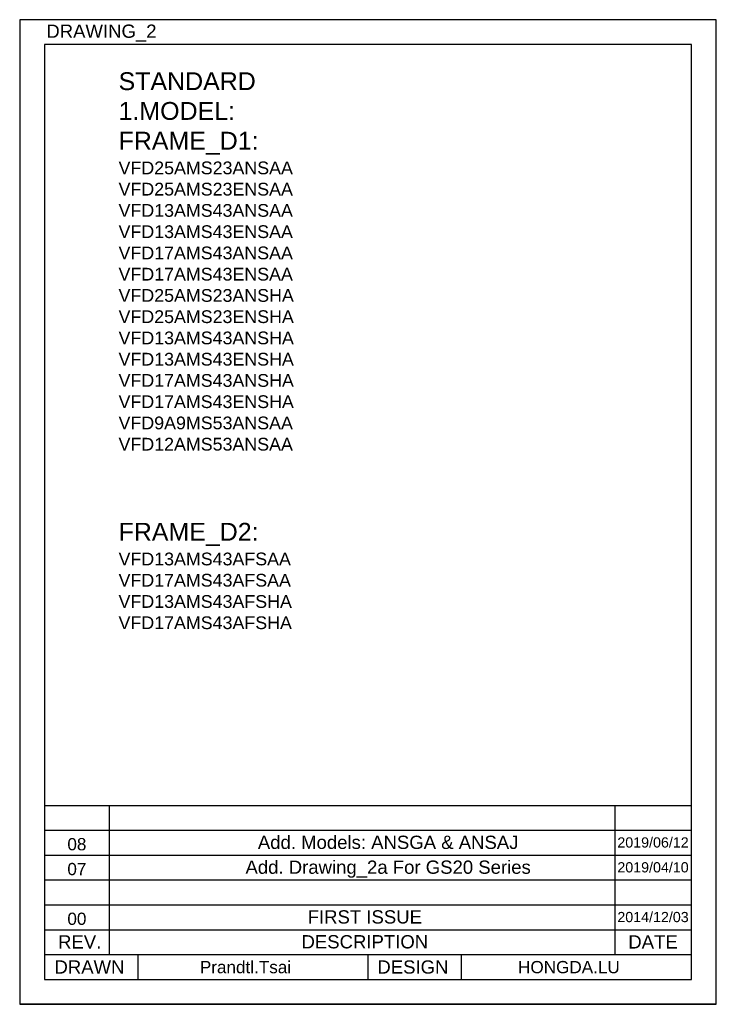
# Model space of a CAD drawing. Header units: millimetres. Extents: x 0 to 1132, y 0 to 772.
# Tile 39 of 39: x 586 to 1132, y 0 to 772. Entities that reach past the tile are written whole.
import ezdxf
from ezdxf.enums import TextEntityAlignment as Align

# ---------------------------------------------------------------- set-up
doc = ezdxf.new("R2010")
doc.units = ezdxf.units.MM
doc.header["$LTSCALE"] = 60.775
doc.linetypes.add('HIDDEN2', pattern=[4.7625, 3.175, -1.5875])
doc.layers.get('0').update_dxf_attribs({"linetype": 'CONTINUOUS'})
doc.layers.add('DIM', color=7, linetype='CONTINUOUS')
doc.layers.add('圖層1', color=7, linetype='HIDDEN2')
doc.styles.get("Standard").update_dxf_attribs({"font": 'micross.ttf'})
doc.styles.add('TEXTSTYLE_1', font='arial.ttf')
doc.styles.add('TEXTSTYLE_2', font='arial.ttf')

msp = doc.modelspace()

# ---------------------------------------------------------------- linework, layer by layer
at = {"linetype": 'Continuous'}
msp.add_line((1132, 0), (1132, 772.2), dxfattribs=at)
at = {"layer": 'DIM', "linetype": 'Continuous'}
for p, q in [((586, 772.2), (586, 0)), ((1132, 772.2), (586, 772.2)), ((1132, 0), (1132, 772.2)), ((605.5, 752.7), (605.5, 19.5)), ((1112.5, 752.7), (605.5, 752.7)), ((1112.5, 19.5), (1112.5, 752.7)), ((605.5, 156), (1112.5, 156)), ((656.18, 156), (656.18, 39)), ((1052.58, 156), (1052.58, 39)), ((605.5, 136.5), (1112.5, 136.5)), ((605.5, 117), (1112.5, 117)), ((605.5, 97.5), (1112.5, 97.5)), ((605.5, 78), (1112.5, 78)), ((605.5, 58.5), (1112.5, 58.5)), ((605.5, 39), (1112.5, 39)), ((678.82, 19.5), (678.82, 39)), ((859, 19.5), (859, 39)), ((932.32, 19.5), (932.32, 39)), ((605.5, 19.5), (1112.5, 19.5)), ((586, 0), (1132, 0)), ((1132, 0), (586, 0))]:
    msp.add_line(p, q, dxfattribs=at)

# ---------------------------------------------------------------- texts
at = {"layer": 'DIM', "color": 7, "style": 'TEXTSTYLE_1'}
for s, p in [('Add. Models: ANSGA & ANSAJ', (874.79, 121.85)), ('Add. Drawing_2a For GS20 Series', (874.79, 102.35))]:
    msp.add_text(s, height=10.4, dxfattribs=at).set_placement(p, align=Align.CENTER)
at = {"layer": 'DIM', "linetype": 'Continuous', "attachment_point": 2, "style": 'TEXTSTYLE_2'}
for s, insert, char_height, width, line_spacing_factor in [('DRAWING_2', (650.06, 768.39), 10.4, 86.2543, 0.6), ('2019/06/12', (1082.4, 130.95), 8, 55.9108, 0.9), ('2019/04/10', (1082.4, 111.45), 8, 55.9108, 0.9), ('FIRST ISSUE', (856.51, 73.75), 10.4, 89.3859, 0.9), ('2014/12/03', (1082.4, 72.45), 8, 55.9108, 0.9), ('REV.', (633.01, 54.15), 10.4, 33.829, 0.6), ('DESCRIPTION', (856.51, 54.25), 10.4, 99.09, 0.6), ('DATE', (1082.4, 54.15), 10.4, 38.6617, 0.6), ('DRAWN', (640.69, 34.46), 10.4, 54.7836, 0.6), ('Prandtl.Tsai', (762.97, 33.97), 9.6, 79.6193, 0.9), ('DESIGN', (894.19, 34.46), 10.4, 55.5955, 0.6), ('HONGDA.LU', (1016.47, 33.97), 9.6, 79.6193, 0.9)]:
    msp.add_mtext(s, dxfattribs=dict(at, insert=insert, char_height=char_height, width=width, line_spacing_factor=line_spacing_factor))
at = {"layer": 'DIM', "linetype": 'Continuous', "char_height": 9.6, "width": 14.9175, "attachment_point": 2, "style": 'TEXTSTYLE_2'}
for s, insert in [('08', (630.82, 130.38)), ('07', (630.82, 110.88)), ('00', (630.82, 71.88))]:
    msp.add_mtext(s, dxfattribs=dict(at, insert=insert))
at = {"layer": '圖層1', "insert": (663.49, 730.98), "char_height": 5, "width": 306.1968, "attachment_point": 1}
msp.add_mtext('{\\H2.8x;STANDARD\\P1.MODEL:\\PFRAME_D1:\\P\\H0.7143x;\\C0;VFD25AMS23ANSAA\\PVFD25AMS23ENSAA\\H0.99998x;\\PVFD13AMS43ANSAA\\H0.99996x;\\PVFD13AMS43ENSAA\\H0.99998x;\\PVFD17AMS43ANSAA\\H0.99998x;\\P\\H0.99996x;VFD17AMS43ENSAA\\H0.99994x;\\PVFD25AMS23ANSHA\\PVFD25AMS23ENSHA\\H1.0001x;\\P\\H0.99994x;VFD13AMS43ANSHA\\PVFD13AMS43ENSHA\\H1.0001x;\\P\\H0.99994x;VFD17AMS43ANSHA\\PVFD17AMS43ENSHA\\H1.00004x;\\PVFD9A9MS53ANSAA\\PVFD12AMS53ANSAA\\C256;\\P\\P\\P\\P\\H1.4x;FRAME_D2:\\P\\H0.7143x;VFD13AMS43AFSAA\\C1;\\P\\C256;VFD17AMS43AFSAA\\H1.00001x;\\PVFD13AMS43AFSHA\\PVFD17AMS43AFSHA}', dxfattribs=at)

doc.saveas('drawing.dxf')
